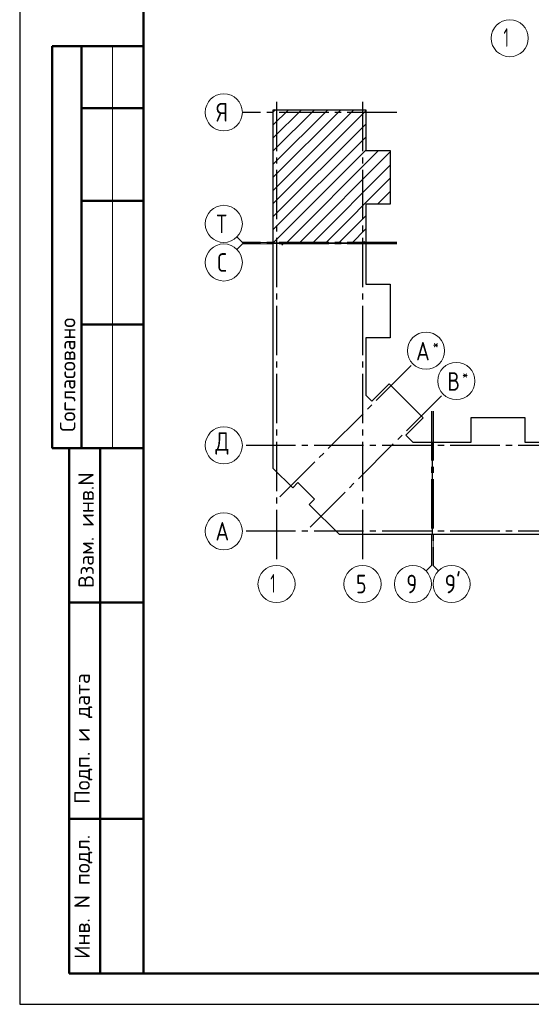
# Model space of a CAD drawing. Header units: millimetres. Extents: x 0 to 32559, y 0 to 42000.
# Tile 1 of 13: x 0 to 8272, y 0 to 15930. Entities that reach past the tile are written whole.
import ezdxf

# ---------------------------------------------------------------- set-up
doc = ezdxf.new("R2010")
doc.units = ezdxf.units.MM
doc.linetypes.add('______5', pattern=[1100, 800, -100, 100, -100])
doc.layers.add('Standard', color=7, linetype='Continuous', lineweight=25)
doc.layers.add('Оси', color=40, linetype='______5', lineweight=18)
doc.styles.add('ISOCPEUR', font='txt')

msp = doc.modelspace()

# ---------------------------------------------------------------- linework, layer by layer
at = {"layer": 'Standard', "color": 7, "linetype": 'Continuous', "lineweight": 50, "transparency": 33554687}
for p, q in [((2000, 15500), (527, 15500)), ((527, 15500), (527, 9000)), ((527, 15500), (527, 9000)), ((1000, 15500), (1000, 9000)), ((2000, 14500), (1000, 14500)), ((2000, 13000), (1000, 13000)), ((2000, 11000), (1000, 11000)), ((0, 9000), (6, 9000)), ((527, 9000), (2000, 9000)), ((800, 500), (800, 9000)), ((800, 500), (800, 9000)), ((1300, 500), (1300, 9000)), ((800, 6500), (2000, 6500)), ((800, 3000), (2000, 3000)), ((2000, 500), (800, 500))]:
    msp.add_line(p, q, dxfattribs=at)
at = {"layer": 'Standard', "color": 7, "linetype": 'Continuous', "lineweight": 13, "transparency": 33554687}
for p, q in [((1500, 15500), (1500, 9000)), ((3600, 12327), (3512, 12415)), ((3600, 12302), (3512, 12214)), ((3600, 12327), (4100, 12327)), ((3600, 12302), (4100, 12302)), ((6658, 7100), (6658, 7600)), ((6683, 7100), (6683, 7600)), ((6658, 7100), (6570, 7012)), ((6683, 7100), (6771, 7012))]:
    msp.add_line(p, q, dxfattribs=at)
at = {"layer": 'Standard', "color": 7, "linetype": 'Continuous', "lineweight": 35, "transparency": 33554687}
for p, q in [((4100, 13169), (5405, 14474)), ((4100, 13594), (4980, 14474)), ((4100, 14018), (4556, 14474)), ((4100, 14442), (4132, 14474)), ((4100, 13382), (5192, 14474)), ((4100, 13806), (4768, 14474)), ((4100, 14230), (4344, 14474)), ((4100, 12957), (5596, 14453)), ((4100, 12745), (5596, 14241)), ((4100, 12533), (5596, 14029)), ((4100, 12321), (5596, 13817)), ((4308, 12317), (5804, 13813)), ((4520, 12317), (5993, 13790)), ((4733, 12317), (5993, 13577)), ((4945, 12317), (5993, 13365)), ((5785, 12945), (5993, 13153)), ((5157, 12317), (5596, 12756)), ((5369, 12317), (5596, 12544)), ((5581, 12317), (5596, 12332))]:
    msp.add_line(p, q, dxfattribs=at)
at = {"layer": 'Standard', "color": 7, "linetype": 'Continuous', "lineweight": 13, "transparency": 33554687}
msp.add_lwpolyline([(0, 0), (29700, 0), (29700, 42000), (0, 42000), (0, 0)], close=True, dxfattribs=at)
msp.add_lwpolyline([(29700, 42000), (0, 42000), (0, 0), (29700, 0), (29700, 42000)], dxfattribs=at)
msp.add_lwpolyline([(29700, 42000), (0, 42000), (0, 0), (29700, 0), (29700, 42000)], dxfattribs=at)
at = {"layer": 'Standard', "color": 7, "linetype": 'Continuous', "lineweight": 25, "transparency": 33554687}
for points in [[(29700, 42000), (0, 42000), (0, 0), (29700, 0), (29700, 42000)], [(4100, 12317), (4100, 14474), (5596, 14474), (5596, 13813), (5993, 13813), (5993, 12945), (5596, 12945), (5596, 12317), (5578, 12317), (5578, 12337), (5563, 12337), (5563, 12317), (4100, 12317)], [(4100, 8857), (4100, 12312), (4238, 12312), (4238, 12292), (4253, 12292), (4253, 12312), (5596, 12312), (5596, 11649), (5993, 11649), (5993, 10781), (5596, 10781), (5596, 9855), (5694, 9757), (5975, 10038), (6524, 9489), (6243, 9208), (6355, 9096), (6668, 9096), (6668, 7600), (5170, 7600), (4682, 8088), (4767, 8173), (4499, 8441), (4414, 8356), (4100, 8670), (4100, 8857)], [(6673, 7600), (6673, 9063), (6693, 9063), (6693, 9078), (6673, 9078), (6673, 9096), (7301, 9096), (7301, 9493), (8169, 9493), (8169, 9096), (8787, 9096), (9405, 9096), (9405, 9493), (10273, 9493), (10273, 9096), (10934, 9096), (10934, 7600), (8787, 7600), (6673, 7600)]]:
    msp.add_lwpolyline(points, dxfattribs=at)
at = {"layer": 'Standard', "color": 7, "linetype": 'Continuous', "lineweight": 50, "transparency": 33554687}
msp.add_lwpolyline([(2000, 41500), (29200, 41500), (29200, 500), (2000, 500), (2000, 41500)], close=True, dxfattribs=at)
at = {"layer": 'Оси', "color": 8, "linetype": '______5', "lineweight": -3, "transparency": 33554687}
for p, q in [((4153, 14601), (4153, 7100)), ((5543, 14601), (5543, 7100)), ((6096, 14431), (3600, 14431)), ((6096, 12327), (3600, 12327)), ((6096, 12302), (3600, 12302)), ((4208, 8212), (6358, 10362)), ((4698, 7722), (6848, 9872)), ((6658, 9596), (6658, 7100)), ((6683, 9596), (6683, 7100)), ((11061, 9043), (3600, 9043)), ((11061, 9043), (3600, 9043)), ((11061, 7653), (3600, 7653))]:
    msp.add_line(p, q, dxfattribs=at)
at = {"layer": 'Оси', "color": 7, "linetype": 'Continuous', "lineweight": 13, "transparency": 33554687}
for centre in [(7924, 15630), (3300, 14431), (3300, 12627), (3300, 12002), (6570, 10574), (7060, 10084), (3300, 9043), (3300, 9043), (3300, 7653), (4153, 6800), (5543, 6800), (6358, 6800), (6983, 6800)]:
    msp.add_circle(centre, 300, dxfattribs=at)

# ---------------------------------------------------------------- texts
at = {"layer": 'Standard', "color": 7, "linetype": 'Continuous', "lineweight": 50, "transparency": 33554687, "char_height": 250, "attachment_point": 7, "rotation": 90, "style": 'ISOCPEUR'}
for s, insert, width in [('\\A1;{\\fISOCPEUR|i0|b0;\\H250.000000;\\W1.000000;\\C7;Согласовано}\\P', (900, 9261), 2071.88), ('\\A1;{\\fISOCPEUR|i0|b0;\\H250.000000;\\W1.000000;\\C7;Взам. инв.N}\\P', (1198, 6736), 1909.1), ('\\A1;{\\fISOCPEUR|i0|b0;\\H250.000000;\\W1.000000;\\C7;Подп. и дата}\\P', (1174, 3242), 2197.06), ('\\A1;{\\fISOCPEUR|i0|b0;\\H250.000000;\\W1.000000;\\C7;Инв. N подл.}\\P', (1174, 734), 2021.79)]:
    msp.add_mtext(s, dxfattribs=dict(at, insert=insert, width=width))
at = {"layer": 'Оси', "color": 7, "linetype": 'Continuous', "lineweight": 25, "transparency": 33554687, "attachment_point": 7, "style": 'ISOCPEUR'}
for s, insert, char_height, width in [('\\W0.56;1', (7824, 15490), 300, 233.32), ('\\W0.80;Я', (3180, 14281), 300, 359.83), ('\\W0.80;Т', (3180, 12477), 300, 359.83), ('\\W0.78;С', (3195, 11852), 300, 326.41), ('\\W0.82;А', (6409, 10417), 300, 392.65), ('\\W0.80;*', (6679, 10592), 180, 215.89), ('\\W0.80;В', (6914, 9927), 300, 359.85), ('\\W0.80;*', (7154, 10102), 180, 215.89), ('\\W0.82;Д', (3165, 8893), 300, 392.65), ('\\W0.82;А', (3165, 7503), 300, 392.65), ('\\W0.56;1', (4053, 6660), 300, 233.34), ('\\W0.78;5', (5438, 6650), 300, 326.41), ('\\W0.78;9', (6253, 6650), 300, 326.41), ("\\W0.84;9'", (6871, 6650), 300, 440.65)]:
    msp.add_mtext(s, dxfattribs=dict(at, insert=insert, char_height=char_height, width=width))

doc.saveas('drawing.dxf')
